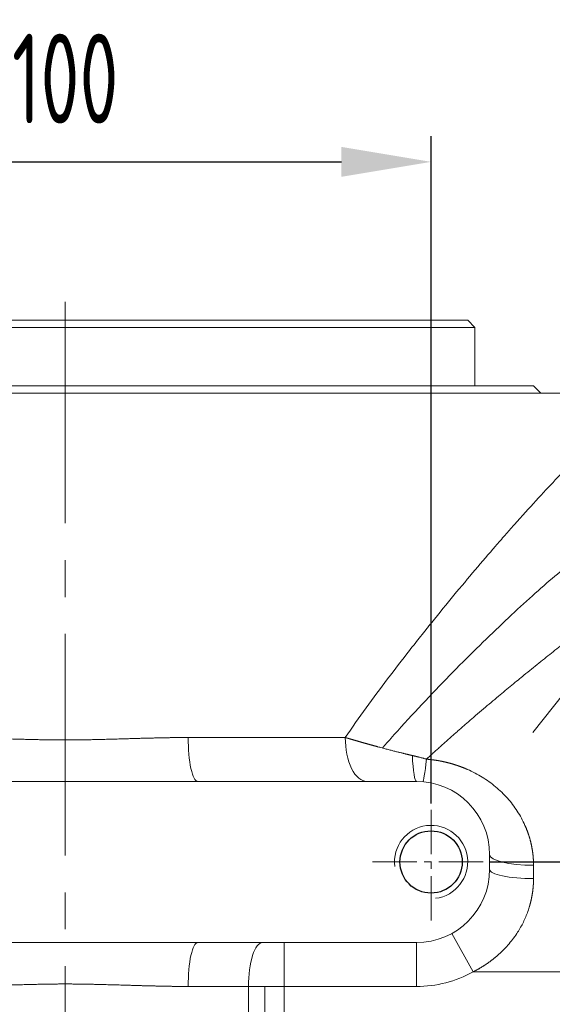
# Model space of a CAD drawing. Header units: millimetres. Extents: x 176 to 9387, y -11044 to -3322.
# Tile 171 of 256: x 8312 to 8384, y -10288 to -10154. Entities that reach past the tile are written whole.
import ezdxf

# ---------------------------------------------------------------- set-up
doc = ezdxf.new("R2010")
doc.units = ezdxf.units.MM
doc.header["$LTSCALE"] = 0.3175
doc.linetypes.add('CENTER2', pattern=[28.575, 19.05, -3.175, 3.175, -3.175])
for name, color, linetype, lineweight in [('1轮廓实线层', 7, 'Continuous', 18), ('2细线层', 4, 'Continuous', 13), ('3中心线层', 1, 'CENTER2', 13), ('7标注层', 4, 'Continuous', 13)]:
    doc.layers.add(name, color=color, linetype=linetype, lineweight=lineweight)
doc.styles.add('PC_TEXTSTYLE', font='ISOCP.SHX', dxfattribs={"width": 0.707, "bigfont": 'GBCBIG.SHX'})
doc.dimstyles.new('GB_LINEAR', dxfattribs={"dimtxt": 3.5, "dimasz": 3.5, "dimexe": 1, "dimexo": 0, "dimgap": 1.5, "dimtad": 1, "dimdsep": 46, "dimtxsty": 'PC_TEXTSTYLE', "dimcen": 0, "dimclrd": 256, "dimclrt": 3, "dimadec": 0, "dimazin": 2, "dimtp": 0.1, "dimtm": 0.1, "dimtfac": 0.71, "dimtdec": 3, "dimtmove": 0, "dimatfit": 3, "dimfxl": 1, "dimtfill": 1, "dimarcsym": 0})

# ---------------------------------------------------------------- blocks, each defined once
blk = doc.blocks.new('*D66')
at = {"layer": '7标注层', "color": 0, "lineweight": -2, "transparency": 16777216}
for p, q in [((8267.86, -10260.88), (8267.86, -10169.78)), ((8367.86, -10260.88), (8367.86, -10169.78))]:
    blk.add_line(p, q, dxfattribs=at)
at = {"layer": '7标注层', "lineweight": -2, "transparency": 16777216}
blk.add_line((8280.11, -10173.28), (8355.61, -10173.28), dxfattribs=at)
at = {"layer": '7标注层', "transparency": 16777216}
for points in [[(8280.11, -10171.24), (8280.11, -10175.32), (8267.86, -10173.28)], [(8355.61, -10175.32), (8355.61, -10171.24), (8367.86, -10173.28)]]:
    blk.add_solid(points, dxfattribs=at)
at = {"layer": 'Defpoints', "color": 0, "transparency": 16777216}
for p in [(8367.86, -10173.28), (8267.86, -10260.88), (8367.86, -10260.88)]:
    blk.add_point(p, dxfattribs=at)
at = {"layer": '7标注层', "color": 3, "transparency": 16777216, "insert": (8317.86, -10161.91), "char_height": 12.25, "attachment_point": 5, "style": 'PC_TEXTSTYLE', "bg_fill": 3, "box_fill_scale": 1.1, "bg_fill_color": 257, "bg_fill_transparency": 0}
blk.add_mtext('100', dxfattribs=at)
blk = doc.blocks.new('*D67')
at = {"layer": '7标注层', "color": 0, "lineweight": -2, "transparency": 16777216}
for p, q in [((8375.86, -10268.88), (8411.41, -10268.88)), ((8375.86, -10338.88), (8411.41, -10338.88))]:
    blk.add_line(p, q, dxfattribs=at)
at = {"layer": '7标注层', "lineweight": -2, "transparency": 16777216}
blk.add_line((8407.91, -10326.63), (8407.91, -10281.13), dxfattribs=at)
at = {"layer": '7标注层', "transparency": 16777216}
for points in [[(8409.96, -10281.13), (8405.87, -10281.13), (8407.91, -10268.88)], [(8405.87, -10326.63), (8409.96, -10326.63), (8407.91, -10338.88)]]:
    blk.add_solid(points, dxfattribs=at)
at = {"layer": 'Defpoints', "color": 0, "transparency": 16777216}
for p in [(8375.86, -10268.88), (8407.91, -10268.88), (8375.86, -10338.88)]:
    blk.add_point(p, dxfattribs=at)
at = {"layer": '7标注层', "color": 3, "transparency": 16777216, "insert": (8396.54, -10303.88), "char_height": 12.25, "attachment_point": 5, "rotation": 90, "style": 'PC_TEXTSTYLE', "bg_fill": 3, "box_fill_scale": 1.1, "bg_fill_color": 257, "bg_fill_transparency": 0}
blk.add_mtext('70', dxfattribs=at)

msp = doc.modelspace()

# ---------------------------------------------------------------- linework, layer by layer
msp.add_circle((8367.85631, -10268.87988), 4.25)
at = {"layer": '1轮廓实线层'}
for p, q in [((8262.85631, -10194.87988), (8372.85631, -10194.87988)), ((8373.85631, -10195.87988), (8372.85631, -10194.87988)), ((8261.85631, -10195.87988), (8373.85631, -10195.87988)), ((8373.85631, -10203.87988), (8373.85631, -10195.87988)), ((8253.85631, -10203.87988), (8381.85631, -10203.87988)), ((8382.85631, -10204.87988), (8381.85631, -10203.87988)), ((8394.85631, -10204.87988), (8265.00741, -10204.87988)), ((8334.65786, -10251.87988), (8356.12878, -10251.87988)), ((8335.96708, -10257.87988), (8299.74554, -10257.87988)), ((8365.85631, -10257.87988), (8335.96708, -10257.87988)), ((8375.85631, -10269.87988), (8375.85631, -10267.87988)), ((8381.85631, -10269.33442), (8381.85631, -10271.15261)), ((8373.60227, -10283.87988), (8370.69753, -10278.62988)), ((8299.74554, -10279.87988), (8335.96708, -10279.87988)), ((8335.96708, -10279.87988), (8365.85631, -10279.87988)), ((8347.77286, -10285.87988), (8347.77286, -10279.87988)), ((8365.85631, -10285.87988), (8365.85631, -10279.87988)), ((8455.35631, -10283.87988), (8373.60227, -10283.87988)), ((8342.89516, -10285.87988), (8334.65786, -10285.87988)), ((8342.89516, -10321.87988), (8342.89516, -10285.87988)), ((8347.77286, -10285.87988), (8342.89516, -10285.87988)), ((8345.15099, -10285.87988), (8345.15099, -10321.87988)), ((8347.77286, -10285.87988), (8347.77286, -10321.87988)), ((8365.85631, -10285.87988), (8347.77286, -10285.87988))]:
    msp.add_line(p, q, dxfattribs=at)
for centre, radius, start, end in [((8365.85631, -10267.87988), 10, 0, 90), ((8365.85631, -10269.87988), 10, 270, 0), ((8365.85631, -10269.87988), 16, 270, 298.9550244)]:
    msp.add_arc(centre, radius, start, end, dxfattribs=at)
for centre, major_axis, ratio, start_param, end_param in [((8335.96708, -10251.87988), (0, 6), 0.218202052, 1.570796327, 3.141592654), ((8359.11105, -10251.87988), (0, 6), 0.49704513, 1.570796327, 3.141592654), ((8365.85631, -10251.87988), (0, 6), 0.102691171, 1.993237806, 3.141592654), ((8367.22538, -10251.93856), (0.5134, 5.97799), 0.047269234, 3.141592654, 4.209242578), ((8381.85631, -10267.87988), (6, 0), 0.242424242, 3.141592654, 4.71238898), ((8381.85631, -10269.87988), (-6, 0), 0.212121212, 0, 1.570796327), ((8335.96708, -10285.87988), (0, 6), 0.218202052, 0, 1.570796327), ((8344.84624, -10285.87988), (0, 6), 0.325179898, 0, 1.570796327)]:
    msp.add_ellipse(centre, major_axis=major_axis, ratio=ratio, start_param=start_param, end_param=end_param, dxfattribs=at)
for points, knots in [([(8356.12878, -10251.87988), (8357.06633, -10250.51974), (8358.0199, -10249.1726), (8359.95307, -10246.5043), (8360.93267, -10245.18315), (8362.91108, -10242.56683), (8363.90989, -10241.27166), (8365.41673, -10239.3484), (8365.92044, -10238.71057), (8366.67736, -10237.75868), (8367.05617, -10237.28396), (8367.49852, -10236.73225), (8367.71977, -10236.45693), (8367.83042, -10236.3194), (8367.88575, -10236.25067), (8367.91341, -10236.21631), (8367.92724, -10236.19913), (8367.93416, -10236.19055), (8367.93712, -10236.18687), (8367.9391, -10236.18441), (8367.94007, -10236.18321), (8368.97376, -10234.89978), (8370.99849, -10232.41957), (8373.90245, -10228.95167), (8375.74227, -10226.80801), (8377.08336, -10225.26338), (8377.7442, -10224.50683), (8378.49764, -10223.65181), (8378.86989, -10223.2312), (8379.05489, -10223.02262), (8379.14711, -10222.91876), (8379.19315, -10222.86694), (8379.21615, -10222.84106), (8379.22765, -10222.82812), (8379.2334, -10222.82165), (8379.23627, -10222.81842), (8379.23771, -10222.81681), (8379.23842, -10222.816), (8379.23873, -10222.81565), (8379.23894, -10222.81542), (8379.23902, -10222.81533), (8380.2714, -10221.65391), (8381.25447, -10220.56522), (8383.11995, -10218.53298), (8384.00235, -10217.58945), (8385.66477, -10215.84753), (8386.44478, -10215.04916), (8387.90123, -10213.59756), (8388.57767, -10212.94434), (8389.82636, -10211.78307), (8390.39861, -10211.27501), (8391.43879, -10210.40405), (8391.90672, -10210.04115), (8392.73865, -10209.46052), (8393.10265, -10209.24278), (8393.72756, -10208.95246), (8393.98847, -10208.87988), (8394.19849, -10208.87988)], [0, 0, 0, 0, 0.0625, 0.0625, 0.125, 0.125, 0.1875, 0.1875, 0.21875, 0.21875, 0.234375, 0.2421875, 0.24609375, 0.248046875, 0.249023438, 0.249511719, 0.249755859, 0.24987793, 0.249938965, 0.249938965, 0.25, 0.25, 0.3125, 0.375, 0.4375, 0.4375, 0.46875, 0.484375, 0.4921875, 0.49609375, 0.498046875, 0.499023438, 0.499511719, 0.499755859, 0.49987793, 0.499938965, 0.499969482, 0.499984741, 0.499992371, 0.499992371, 0.5, 0.5, 0.5625, 0.5625, 0.625, 0.625, 0.6875, 0.6875, 0.75, 0.75, 0.8125, 0.8125, 0.875, 0.875, 0.9375, 0.9375, 1, 1, 1, 1]), ([(8361.21146, -10253.31937), (8361.58891, -10252.88533), (8361.96673, -10252.45496), (8364.87103, -10249.173), (8367.40365, -10246.47408), (8372.39121, -10241.3529), (8374.83906, -10238.94167), (8379.44436, -10234.56317), (8381.62184, -10232.57582), (8384.64708, -10229.94955), (8385.61449, -10229.13478), (8387.41706, -10227.67193), (8388.25789, -10227.01882), (8389.81052, -10225.8807), (8390.52237, -10225.3956), (8391.80536, -10224.61184), (8392.37271, -10224.31643), (8393.80562, -10223.75394), (8394.42309, -10223.79438), (8394.83287, -10224.54399), (8394.88057, -10224.90973), (8394.80886, -10225.85175), (8394.69057, -10226.42962), (8394.30333, -10227.79675), (8394.03233, -10228.59118), (8393.36083, -10230.37114), (8392.96311, -10231.3506), (8392.19691, -10233.16988), (8391.85372, -10233.96707), (8391.48848, -10234.80709)], [0, 0, 0, 0, 0.01758728, 0.01758728, 0.135183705, 0.135183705, 0.25278013, 0.25278013, 0.370376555, 0.370376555, 0.429174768, 0.429174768, 0.487972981, 0.487972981, 0.546771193, 0.546771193, 0.605569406, 0.605569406, 0.723165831, 0.723165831, 0.781964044, 0.781964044, 0.840762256, 0.840762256, 0.899560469, 0.899560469, 0.958358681, 0.958358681, 1, 1, 1, 1]), ([(8409.07034, -10223.87988), (8409.06466, -10223.8799), (8409.05329, -10223.87993), (8409.03601, -10223.88021), (8409.01855, -10223.88065), (8409.0009, -10223.88127), (8408.98306, -10223.88207), (8408.96503, -10223.88305), (8408.94681, -10223.88421), (8408.9284, -10223.88554), (8408.9098, -10223.88706), (8408.89101, -10223.88875), (8408.87203, -10223.89062), (8408.85286, -10223.89266), (8408.8335, -10223.89489), (8408.81396, -10223.89729), (8408.79422, -10223.89988), (8408.77429, -10223.90264), (8408.75417, -10223.90557), (8408.73387, -10223.90869), (8408.71337, -10223.91199), (8408.69269, -10223.91546), (8408.67181, -10223.91911), (8408.65075, -10223.92294), (8408.62949, -10223.92695), (8408.60805, -10223.93114), (8408.58641, -10223.93551), (8408.56459, -10223.94005), (8408.54258, -10223.94477), (8408.52037, -10223.94968), (8408.49798, -10223.95476), (8408.4754, -10223.96001), (8408.45263, -10223.96545), (8408.42967, -10223.97107), (8408.40651, -10223.97686), (8408.38317, -10223.98284), (8408.35964, -10223.98899), (8408.33592, -10223.99532), (8408.31201, -10224.00183), (8408.28792, -10224.00852), (8408.26363, -10224.01538), (8408.23915, -10224.02243), (8408.21448, -10224.02965), (8408.18962, -10224.03705), (8408.16457, -10224.04464), (8408.13934, -10224.0524), (8408.11391, -10224.06034), (8408.08829, -10224.06845), (8408.06249, -10224.07675), (8408.03649, -10224.08523), (8408.01031, -10224.09388), (8407.98393, -10224.10272), (8407.95737, -10224.11173), (8407.93061, -10224.12092), (8407.90367, -10224.13029), (8407.87654, -10224.13984), (8407.84921, -10224.14957), (8407.8217, -10224.15947), (8407.794, -10224.16956), (8407.76611, -10224.17982), (8407.73802, -10224.19026), (8407.70975, -10224.20089), (8407.68129, -10224.21169), (8407.65264, -10224.22267), (8407.6238, -10224.23383), (8407.59477, -10224.24516), (8407.56555, -10224.25668), (8407.53614, -10224.26838), (8407.50654, -10224.28025), (8407.47676, -10224.2923), (8407.44678, -10224.30453), (8407.41661, -10224.31694), (8407.38625, -10224.32953), (8407.35571, -10224.3423), (8407.32497, -10224.35525), (8407.29404, -10224.36838), (8407.26293, -10224.38168), (8407.23162, -10224.39517), (8407.20013, -10224.40883), (8407.16844, -10224.42267), (8407.13657, -10224.43669), (8407.1045, -10224.45089), (8407.07225, -10224.46527), (8407.03981, -10224.47982), (8407.00717, -10224.49456), (8406.97435, -10224.50947), (8406.94134, -10224.52457), (8406.90814, -10224.53984), (8406.87474, -10224.55529), (8406.84116, -10224.57092), (8406.80739, -10224.58672), (8406.77343, -10224.60271), (8406.73928, -10224.61888), (8406.70494, -10224.63522), (8406.67041, -10224.65174), (8406.63569, -10224.66844), (8406.60078, -10224.68532), (8406.56569, -10224.70238), (8406.5304, -10224.71962), (8406.49492, -10224.73703), (8406.45925, -10224.75463), (8406.4234, -10224.7724), (8406.38735, -10224.79035), (8406.35111, -10224.80848), (8406.31469, -10224.82679), (8406.27807, -10224.84527), (8406.24127, -10224.86394), (8406.20427, -10224.88278), (8406.16709, -10224.9018), (8406.12971, -10224.921), (8406.09215, -10224.94038), (8406.0544, -10224.95993), (8406.01645, -10224.97967), (8405.97832, -10224.99958), (8405.94, -10225.01967), (8405.90149, -10225.03994), (8405.86278, -10225.06039), (8405.82389, -10225.08101), (8405.78481, -10225.10181), (8405.74554, -10225.1228), (8405.70608, -10225.14395), (8405.66643, -10225.16529), (8405.62659, -10225.18681), (8405.58656, -10225.2085), (8405.54635, -10225.23037), (8405.50594, -10225.25242), (8405.46534, -10225.27465), (8405.42455, -10225.29705), (8405.38357, -10225.31963), (8405.34241, -10225.34239), (8405.30105, -10225.36533), (8405.25951, -10225.38845), (8405.21777, -10225.41174), (8405.17584, -10225.43521), (8405.13373, -10225.45886), (8405.09142, -10225.48268), (8405.04893, -10225.50668), (8405.00625, -10225.53086), (8404.96337, -10225.55522), (8404.92031, -10225.57976), (8404.87706, -10225.60447), (8404.83361, -10225.62936), (8404.78998, -10225.65443), (8404.74616, -10225.67967), (8404.70215, -10225.70509), (8404.65795, -10225.73069), (8404.61356, -10225.75646), (8404.56898, -10225.78242), (8404.52421, -10225.80854), (8404.47925, -10225.83485), (8404.4341, -10225.86133), (8404.38876, -10225.88799), (8404.34323, -10225.91483), (8404.29751, -10225.94184), (8404.2516, -10225.96903), (8404.20551, -10225.9964), (8404.15922, -10226.02394), (8404.11274, -10226.05166), (8404.06608, -10226.07955), (8404.01922, -10226.10763), (8403.97217, -10226.13587), (8403.92494, -10226.1643), (8403.87751, -10226.1929), (8403.8299, -10226.22168), (8403.78209, -10226.25063), (8403.7341, -10226.27976), (8403.68592, -10226.30906), (8403.63754, -10226.33855), (8403.58898, -10226.3682), (8403.54023, -10226.39804), (8403.49129, -10226.42804), (8403.44215, -10226.45823), (8403.39283, -10226.48859), (8403.34332, -10226.51912), (8403.29362, -10226.54984), (8403.24373, -10226.58072), (8403.19365, -10226.61178), (8403.14338, -10226.64302), (8402.6746, -10226.93486), (8401.73774, -10227.53168), (8400.24238, -10228.52139), (8398.61048, -10229.63705), (8396.8421, -10230.88014), (8394.93722, -10232.25181), (8393.35881, -10233.41257), (8392.17027, -10234.29715), (8391.41589, -10234.86188), (8390.63825, -10235.44766), (8389.83731, -10236.05485), (8389.01309, -10236.68382), (8388.16559, -10237.3349), (8387.2948, -10238.00843), (8386.40072, -10238.70473), (8385.48336, -10239.42411), (8384.54271, -10240.16686), (8383.57877, -10240.93324), (8382.59155, -10241.72354), (8381.58103, -10242.53797), (8380.62984, -10243.30979), (8379.73113, -10244.04308), (8378.87803, -10244.74294), (8377.97925, -10245.48507), (8377.03478, -10246.27061), (8376.04459, -10247.10071), (8375.00873, -10247.97655), (8374.22523, -10248.64486), (8373.71058, -10249.08641), (8373.48007, -10249.28471), (8373.24948, -10249.48357), (8373.01881, -10249.683), (8372.78805, -10249.88298), (8372.55721, -10250.08353), (8372.3263, -10250.28463), (8372.0953, -10250.48628), (8371.86421, -10250.68847), (8371.63305, -10250.89121), (8371.4018, -10251.0945), (8371.17047, -10251.29832), (8370.93906, -10251.50267), (8370.70757, -10251.70756), (8370.476, -10251.91297), (8370.24434, -10252.11891), (8370.01261, -10252.32537), (8369.78079, -10252.53234), (8369.54889, -10252.73983), (8369.3169, -10252.94783), (8369.08484, -10253.15634), (8368.85269, -10253.36535), (8368.62046, -10253.57487), (8368.38815, -10253.78487), (8368.15576, -10253.99538), (8367.92329, -10254.20637), (8367.69073, -10254.41786), (8367.4581, -10254.62979), (8367.30296, -10254.77147), (8367.22538, -10254.84232)], [0, 0, 0, 0, 0.00134895, 0.002698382, 0.0040483, 0.005398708, 0.006749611, 0.008101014, 0.009452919, 0.010805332, 0.012158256, 0.013511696, 0.014865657, 0.016220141, 0.017575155, 0.018930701, 0.020286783, 0.021643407, 0.023000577, 0.024358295, 0.025716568, 0.027075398, 0.02843479, 0.029794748, 0.031155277, 0.03251638, 0.033878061, 0.035240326, 0.036603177, 0.037966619, 0.039330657, 0.040695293, 0.042060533, 0.043426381, 0.04479284, 0.046159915, 0.047527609, 0.048895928, 0.050264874, 0.051634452, 0.053004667, 0.054375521, 0.05574702, 0.057119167, 0.058491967, 0.059865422, 0.061239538, 0.062614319, 0.063989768, 0.065365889, 0.066742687, 0.068120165, 0.069498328, 0.070877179, 0.072256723, 0.073636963, 0.075017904, 0.076399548, 0.077781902, 0.079164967, 0.080548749, 0.081933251, 0.083318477, 0.084704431, 0.086091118, 0.08747854, 0.088866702, 0.090255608, 0.091645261, 0.093035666, 0.094426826, 0.095818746, 0.097211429, 0.098604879, 0.099999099, 0.101394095, 0.102789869, 0.104186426, 0.105583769, 0.106981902, 0.108380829, 0.109780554, 0.111181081, 0.112582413, 0.113984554, 0.115387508, 0.116791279, 0.118195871, 0.119601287, 0.121007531, 0.122414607, 0.123822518, 0.125231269, 0.126640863, 0.128051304, 0.129462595, 0.130874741, 0.132287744, 0.13370161, 0.135116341, 0.136531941, 0.137948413, 0.139365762, 0.140783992, 0.142203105, 0.143623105, 0.145043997, 0.146465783, 0.147888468, 0.149312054, 0.150736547, 0.152161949, 0.153588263, 0.155015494, 0.156443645, 0.15787272, 0.159302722, 0.160733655, 0.162165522, 0.163598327, 0.165032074, 0.166466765, 0.167902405, 0.169338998, 0.170776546, 0.172215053, 0.173654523, 0.175094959, 0.176536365, 0.177978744, 0.179422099, 0.180866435, 0.182311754, 0.183758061, 0.185205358, 0.186653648, 0.188102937, 0.189553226, 0.191004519, 0.19245682, 0.193910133, 0.195364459, 0.196819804, 0.19827617, 0.199733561, 0.201191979, 0.202651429, 0.204111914, 0.205573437, 0.207036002, 0.208499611, 0.209964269, 0.211429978, 0.212896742, 0.214364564, 0.215833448, 0.217303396, 0.218774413, 0.2202465, 0.221719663, 0.223193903, 0.224669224, 0.22614563, 0.227623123, 0.229101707, 0.230581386, 0.232062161, 0.233544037, 0.235027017, 0.236511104, 0.237996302, 0.239482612, 0.240970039, 0.242458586, 0.243948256, 0.245439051, 0.246930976, 0.248424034, 0.249918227, 0.288575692, 0.328407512, 0.369459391, 0.411773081, 0.455386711, 0.500335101, 0.516063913, 0.53210722, 0.548466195, 0.565141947, 0.582135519, 0.599447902, 0.617080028, 0.635032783, 0.653307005, 0.671903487, 0.690822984, 0.710066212, 0.729633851, 0.749526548, 0.764977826, 0.781233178, 0.798292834, 0.816156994, 0.83482583, 0.854299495, 0.874578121, 0.87889288, 0.883208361, 0.887524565, 0.891841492, 0.896159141, 0.900477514, 0.904796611, 0.90911643, 0.913436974, 0.917758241, 0.922080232, 0.926402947, 0.930726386, 0.935050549, 0.939375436, 0.943701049, 0.948027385, 0.952354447, 0.956682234, 0.961010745, 0.965339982, 0.969669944, 0.974000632, 0.978332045, 0.982664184, 0.986997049, 0.99133064, 0.995664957, 1, 1, 1, 1]), ([(8301.05475, -10251.87988), (8301.09529, -10251.8799), (8301.17725, -10251.87993), (8301.30154, -10251.88018), (8301.42847, -10251.88059), (8301.55804, -10251.88116), (8301.69026, -10251.88189), (8301.82513, -10251.88278), (8301.96265, -10251.88384), (8302.10282, -10251.88506), (8302.24565, -10251.88644), (8302.39114, -10251.88798), (8302.53929, -10251.88969), (8302.69011, -10251.89156), (8302.84359, -10251.89359), (8302.99975, -10251.89578), (8303.15857, -10251.89814), (8303.32007, -10251.90065), (8303.48425, -10251.90333), (8303.65111, -10251.90618), (8303.82064, -10251.90918), (8303.99287, -10251.91235), (8304.16778, -10251.91568), (8304.34538, -10251.91917), (8304.52567, -10251.92282), (8304.70865, -10251.92664), (8304.89433, -10251.93062), (8305.08271, -10251.93476), (8305.27379, -10251.93906), (8305.46758, -10251.94352), (8305.66406, -10251.94815), (8305.86326, -10251.95294), (8306.06516, -10251.95789), (8306.26977, -10251.96301), (8306.47709, -10251.96829), (8306.68713, -10251.97373), (8306.89989, -10251.97933), (8307.11536, -10251.98509), (8307.33355, -10251.99102), (8307.55445, -10251.99711), (8307.77808, -10252.00336), (8308.00444, -10252.00977), (8308.23351, -10252.01635), (8308.46531, -10252.02308), (8308.69983, -10252.02998), (8308.93708, -10252.03705), (8309.17706, -10252.04427), (8309.48038, -10252.05353), (8309.84349, -10252.06456), (8310.26286, -10252.07699), (8310.67417, -10252.08893), (8311.07741, -10252.10035), (8311.47254, -10252.11126), (8311.85955, -10252.12167), (8312.23841, -10252.13157), (8312.60912, -10252.14096), (8312.97165, -10252.14984), (8313.32598, -10252.15822), (8313.6721, -10252.16608), (8314.01, -10252.17344), (8314.33966, -10252.18029), (8314.66108, -10252.18663), (8314.97425, -10252.19247), (8315.27914, -10252.19779), (8315.57577, -10252.20261), (8315.86411, -10252.20692), (8316.14416, -10252.21072), (8316.41592, -10252.21401), (8316.67939, -10252.2168), (8316.93455, -10252.21908), (8317.1814, -10252.22085), (8317.41994, -10252.22211), (8317.65017, -10252.22286), (8317.96429, -10252.22321), (8318.37808, -10252.2221), (8318.90727, -10252.21841), (8319.47537, -10252.21236), (8320.08235, -10252.20394), (8320.72813, -10252.19314), (8321.41264, -10252.17997), (8322.13579, -10252.16442), (8322.89745, -10252.1465), (8323.69749, -10252.12621), (8324.53571, -10252.10353), (8325.41194, -10252.07851), (8326.12768, -10252.05693), (8326.66863, -10252.04039), (8327.02042, -10252.02989), (8327.36626, -10252.01972), (8327.70616, -10252.00991), (8328.04012, -10252.00045), (8328.36814, -10251.99136), (8328.69022, -10251.98262), (8329.00638, -10251.97423), (8329.3166, -10251.96621), (8329.62091, -10251.95854), (8329.9193, -10251.95122), (8330.21179, -10251.94426), (8330.49837, -10251.93766), (8330.77906, -10251.93142), (8331.05386, -10251.92553), (8331.32277, -10251.92), (8331.58581, -10251.91483), (8331.84299, -10251.91001), (8332.0943, -10251.90555), (8332.33977, -10251.90144), (8332.57939, -10251.8977), (8332.81317, -10251.8943), (8333.04113, -10251.89127), (8333.26327, -10251.88859), (8333.4796, -10251.88627), (8333.69012, -10251.8843), (8333.89485, -10251.88269), (8334.0938, -10251.88144), (8334.28696, -10251.88055), (8334.47436, -10251.87999), (8334.59733, -10251.87991), (8334.65786, -10251.87988)], [0, 0, 0, 0, 0.003678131, 0.007434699, 0.011269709, 0.015183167, 0.019175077, 0.023245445, 0.027394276, 0.031621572, 0.035927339, 0.04031158, 0.044774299, 0.0493155, 0.053935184, 0.058633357, 0.063410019, 0.068265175, 0.073198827, 0.078210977, 0.083301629, 0.088470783, 0.093718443, 0.09904461, 0.104449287, 0.109932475, 0.115494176, 0.121134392, 0.126853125, 0.132650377, 0.138526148, 0.144480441, 0.150513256, 0.156624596, 0.162814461, 0.169082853, 0.175429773, 0.181855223, 0.188359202, 0.194941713, 0.201602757, 0.208342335, 0.215160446, 0.222057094, 0.229032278, 0.236085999, 0.243218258, 0.250429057, 0.263120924, 0.275566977, 0.287767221, 0.299721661, 0.311430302, 0.322893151, 0.334110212, 0.345081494, 0.355807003, 0.366286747, 0.376520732, 0.38650897, 0.396251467, 0.405748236, 0.414999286, 0.424004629, 0.432764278, 0.441278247, 0.449546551, 0.457569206, 0.465346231, 0.472877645, 0.48016347, 0.48720373, 0.493998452, 0.500547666, 0.515015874, 0.530634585, 0.547404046, 0.56532446, 0.584395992, 0.604618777, 0.625992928, 0.648518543, 0.672195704, 0.697024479, 0.72300493, 0.75013711, 0.760766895, 0.771225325, 0.781512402, 0.791628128, 0.801572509, 0.811345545, 0.820947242, 0.830377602, 0.83963663, 0.84872433, 0.857640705, 0.866385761, 0.874959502, 0.883361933, 0.89159306, 0.899652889, 0.907541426, 0.915258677, 0.92280465, 0.930179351, 0.93738279, 0.944414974, 0.951275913, 0.957965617, 0.964484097, 0.970831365, 0.977007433, 0.983012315, 0.988846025, 0.994508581, 1, 1, 1, 1]), ([(8356.12878, -10251.87988), (8356.14806, -10251.88568), (8356.18679, -10251.89734), (8356.24525, -10251.91489), (8356.30429, -10251.93258), (8356.36392, -10251.95041), (8356.42413, -10251.96838), (8356.48494, -10251.98649), (8356.54635, -10252.00474), (8356.60835, -10252.02314), (8356.67096, -10252.04168), (8356.73417, -10252.06037), (8356.798, -10252.07921), (8356.86243, -10252.0982), (8356.92749, -10252.11734), (8356.99316, -10252.13663), (8357.05945, -10252.15607), (8357.12637, -10252.17566), (8357.19392, -10252.19541), (8357.26211, -10252.21532), (8357.33093, -10252.23538), (8357.40039, -10252.2556), (8357.47049, -10252.27597), (8357.54124, -10252.2965), (8357.61264, -10252.3172), (8357.68469, -10252.33805), (8357.7574, -10252.35906), (8357.83077, -10252.38023), (8357.9048, -10252.40156), (8357.9795, -10252.42305), (8358.05487, -10252.4447), (8358.13091, -10252.46652), (8358.20763, -10252.48849), (8358.28502, -10252.51062), (8358.3631, -10252.53292), (8358.44186, -10252.55537), (8358.52132, -10252.57799), (8358.60146, -10252.60076), (8358.6823, -10252.6237), (8358.76384, -10252.64679), (8358.84607, -10252.67004), (8358.92901, -10252.69344), (8359.01266, -10252.717), (8359.09702, -10252.74072), (8359.18209, -10252.76459), (8359.26787, -10252.78861), (8359.35438, -10252.81278), (8359.4416, -10252.83711), (8359.52955, -10252.86158), (8359.61822, -10252.88619), (8359.70762, -10252.91095), (8359.79775, -10252.93586), (8359.88862, -10252.9609), (8359.98022, -10252.98608), (8360.07255, -10253.0114), (8360.16563, -10253.03685), (8360.25945, -10253.06243), (8360.35402, -10253.08813), (8360.44933, -10253.11397), (8360.61604, -10253.15899), (8360.85137, -10253.22239), (8361.15264, -10253.30332), (8361.44533, -10253.38158), (8361.72909, -10253.45703), (8362.00362, -10253.52954), (8362.26864, -10253.59903), (8362.52388, -10253.66541), (8362.76909, -10253.72863), (8363.00405, -10253.78866), (8363.22855, -10253.84548), (8363.4424, -10253.89907), (8363.64544, -10253.94946), (8363.83751, -10253.99666), (8364.01847, -10254.04071), (8364.1882, -10254.08162), (8364.34659, -10254.11946), (8364.49354, -10254.15426), (8364.62896, -10254.18608), (8364.75279, -10254.21495), (8364.86495, -10254.24094), (8364.96539, -10254.26409), (8365.05407, -10254.28446), (8365.13094, -10254.30206), (8365.19596, -10254.31697), (8365.24913, -10254.32918), (8365.28059, -10254.3365), (8365.29435, -10254.33971)], [0, 0, 0, 0, 0.006950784, 0.013956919, 0.021018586, 0.028135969, 0.035309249, 0.042538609, 0.049824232, 0.0571663, 0.064564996, 0.072020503, 0.079533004, 0.087102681, 0.094729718, 0.102414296, 0.110156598, 0.117956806, 0.125815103, 0.133731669, 0.141706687, 0.149740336, 0.157832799, 0.165984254, 0.174194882, 0.182464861, 0.190794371, 0.199183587, 0.207632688, 0.21614185, 0.224711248, 0.233341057, 0.242031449, 0.250782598, 0.259594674, 0.268467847, 0.277402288, 0.286398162, 0.295455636, 0.304574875, 0.313756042, 0.322999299, 0.332304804, 0.341672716, 0.351103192, 0.360596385, 0.370152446, 0.379771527, 0.389453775, 0.399199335, 0.40900835, 0.41888096, 0.428817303, 0.438817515, 0.448881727, 0.459010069, 0.469202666, 0.479459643, 0.489781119, 0.50016721, 0.533536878, 0.565878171, 0.597172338, 0.627401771, 0.656549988, 0.684601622, 0.71154239, 0.737359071, 0.762039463, 0.785572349, 0.807947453, 0.829155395, 0.849187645, 0.868036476, 0.885694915, 0.902156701, 0.917416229, 0.931468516, 0.944309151, 0.955934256, 0.966340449, 0.975524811, 0.983484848, 0.99021847, 0.995723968, 1, 1, 1, 1]), ([(8365.29435, -10254.33971), (8365.31357, -10254.34422), (8365.352, -10254.35324), (8365.4096, -10254.36689), (8365.46714, -10254.38061), (8365.52461, -10254.39441), (8365.58202, -10254.40829), (8365.63937, -10254.42225), (8365.69664, -10254.43628), (8365.75385, -10254.45038), (8365.81099, -10254.46456), (8365.86806, -10254.4788), (8365.92506, -10254.49312), (8365.98199, -10254.5075), (8366.03884, -10254.52195), (8366.09562, -10254.53647), (8366.15232, -10254.55105), (8366.20894, -10254.5657), (8366.32738, -10254.5965), (8366.50708, -10254.64392), (8366.70755, -10254.69803), (8366.86731, -10254.74185), (8366.98696, -10254.77501), (8367.08643, -10254.80286), (8367.15097, -10254.82106), (8367.18074, -10254.82949), (8367.19417, -10254.83329), (8367.20538, -10254.83646), (8367.21356, -10254.83877), (8367.21943, -10254.84039), (8367.22295, -10254.84139), (8367.22455, -10254.84177), (8367.22495, -10254.84186)], [0, 0, 0, 0, 0.029580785, 0.05914199, 0.088683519, 0.118205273, 0.147707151, 0.177189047, 0.206650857, 0.23609247, 0.265513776, 0.29491466, 0.324295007, 0.353654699, 0.382993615, 0.412311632, 0.441608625, 0.470884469, 0.500139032, 0.62542854, 0.750289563, 0.812839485, 0.875306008, 0.937789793, 0.969024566, 0.976809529, 0.984640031, 0.990157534, 0.99445222, 0.997524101, 0.99937323, 1, 1, 1, 1]), ([(8367.22538, -10254.84232), (8367.24561, -10254.84392), (8367.28606, -10254.84711), (8367.34669, -10254.85217), (8367.40727, -10254.85742), (8367.4678, -10254.86287), (8367.52829, -10254.86853), (8367.58873, -10254.87439), (8367.64911, -10254.88046), (8367.70945, -10254.88673), (8367.76975, -10254.89321), (8367.82999, -10254.89989), (8367.89018, -10254.90678), (8367.95033, -10254.91387), (8368.01043, -10254.92116), (8368.07047, -10254.92866), (8368.13047, -10254.93636), (8368.19043, -10254.94427), (8368.25033, -10254.95239), (8368.31018, -10254.96071), (8368.36999, -10254.96923), (8368.42975, -10254.97796), (8368.48946, -10254.98689), (8368.54912, -10254.99603), (8368.60873, -10255.00537), (8368.66829, -10255.01492), (8368.72781, -10255.02468), (8368.78728, -10255.03464), (8368.84669, -10255.0448), (8368.90606, -10255.05517), (8368.96539, -10255.06575), (8369.02466, -10255.07653), (8369.08388, -10255.08752), (8369.14306, -10255.09871), (8369.20219, -10255.11011), (8369.26126, -10255.12172), (8369.3203, -10255.13353), (8369.37928, -10255.14554), (8369.43821, -10255.15777), (8369.4971, -10255.1702), (8369.55593, -10255.18283), (8369.61472, -10255.19567), (8369.67346, -10255.20872), (8369.73215, -10255.22198), (8369.79079, -10255.23544), (8369.84939, -10255.24911), (8369.90793, -10255.26298), (8369.96643, -10255.27706), (8370.02488, -10255.29135), (8370.08328, -10255.30585), (8370.14163, -10255.32055), (8370.19993, -10255.33546), (8370.25818, -10255.35058), (8370.31639, -10255.3659), (8370.37455, -10255.38144), (8370.43266, -10255.39718), (8370.49072, -10255.41313), (8370.54873, -10255.42928), (8370.60669, -10255.44564), (8370.66461, -10255.46222), (8370.72247, -10255.479), (8370.78029, -10255.49598), (8370.83806, -10255.51318), (8370.89578, -10255.53058), (8370.95345, -10255.5482), (8371.01108, -10255.56602), (8371.06865, -10255.58405), (8371.12618, -10255.60229), (8371.18366, -10255.62074), (8371.24109, -10255.63939), (8371.29847, -10255.65826), (8371.3558, -10255.67734), (8371.41309, -10255.69662), (8371.47032, -10255.71612), (8371.52751, -10255.73582), (8371.58465, -10255.75573), (8371.64174, -10255.77586), (8371.69878, -10255.79619), (8371.75578, -10255.81674), (8371.81272, -10255.83749), (8371.86962, -10255.85845), (8371.92646, -10255.87963), (8371.98326, -10255.90102), (8372.04001, -10255.92261), (8372.09672, -10255.94442), (8372.15337, -10255.96644), (8372.20998, -10255.98867), (8372.26653, -10256.01111), (8372.32304, -10256.03376), (8372.3795, -10256.05663), (8372.43591, -10256.0797), (8372.49228, -10256.10299), (8372.54859, -10256.12649), (8372.60486, -10256.1502), (8372.66107, -10256.17412), (8372.71724, -10256.19826), (8372.77336, -10256.22261), (8373.16122, -10256.3925), (8373.86582, -10256.73069), (8374.85141, -10257.28998), (8375.78814, -10257.91295), (8376.67589, -10258.60045), (8377.51278, -10259.35177), (8378.2919, -10260.15979), (8379.00368, -10261.01937), (8379.6422, -10261.92502), (8380.20738, -10262.87717), (8380.54996, -10263.57311), (8380.72867, -10263.97841), (8380.77163, -10264.07787), (8380.81376, -10264.17747), (8380.85505, -10264.27721), (8380.89551, -10264.3771), (8380.93513, -10264.47713), (8380.97392, -10264.57729), (8381.01187, -10264.6776), (8381.04899, -10264.77805), (8381.08527, -10264.87865), (8381.12073, -10264.97938), (8381.15534, -10265.08025), (8381.18913, -10265.18126), (8381.22208, -10265.28241), (8381.25419, -10265.3837), (8381.28547, -10265.48513), (8381.31592, -10265.5867), (8381.34553, -10265.68841), (8381.37431, -10265.79026), (8381.40225, -10265.89225), (8381.42936, -10265.99438), (8381.45564, -10266.09664), (8381.48108, -10266.19905), (8381.50569, -10266.30159), (8381.52946, -10266.40427), (8381.5524, -10266.50708), (8381.57451, -10266.61004), (8381.59578, -10266.71313), (8381.61621, -10266.81636), (8381.63582, -10266.91973), (8381.65458, -10267.02323), (8381.67252, -10267.12687), (8381.68962, -10267.23064), (8381.70588, -10267.33455), (8381.72132, -10267.4386), (8381.73591, -10267.54278), (8381.74968, -10267.6471), (8381.76261, -10267.75156), (8381.7747, -10267.85615), (8381.78596, -10267.96087), (8381.79639, -10268.06573), (8381.80598, -10268.17072), (8381.81474, -10268.27585), (8381.82266, -10268.38111), (8381.82975, -10268.4865), (8381.83601, -10268.59203), (8381.84143, -10268.69769), (8381.84602, -10268.80349), (8381.84977, -10268.90941), (8381.85269, -10269.01547), (8381.85477, -10269.12167), (8381.85607, -10269.22799), (8381.85623, -10269.29894), (8381.85631, -10269.33442)], [0, 0, 0, 0, 0.002603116, 0.005205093, 0.007805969, 0.010405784, 0.013004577, 0.015602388, 0.018199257, 0.020795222, 0.023390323, 0.025984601, 0.028578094, 0.031170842, 0.033762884, 0.036354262, 0.038945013, 0.041535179, 0.044124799, 0.046713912, 0.049302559, 0.051890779, 0.054478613, 0.0570661, 0.059653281, 0.062240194, 0.064826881, 0.067413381, 0.069999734, 0.07258598, 0.075172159, 0.077758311, 0.080344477, 0.082930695, 0.085517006, 0.088103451, 0.090690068, 0.093276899, 0.095863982, 0.098451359, 0.101039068, 0.10362715, 0.106215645, 0.108804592, 0.111394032, 0.113984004, 0.116574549, 0.119165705, 0.121757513, 0.124350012, 0.126943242, 0.129537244, 0.132132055, 0.134727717, 0.137324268, 0.139921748, 0.142520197, 0.145119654, 0.147720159, 0.15032175, 0.152924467, 0.155528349, 0.158133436, 0.160739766, 0.163347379, 0.165956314, 0.168566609, 0.171178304, 0.173791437, 0.176406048, 0.179022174, 0.181639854, 0.184259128, 0.186880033, 0.189502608, 0.192126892, 0.194752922, 0.197380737, 0.200010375, 0.202641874, 0.205275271, 0.207910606, 0.210547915, 0.213187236, 0.215828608, 0.218472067, 0.221117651, 0.223765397, 0.226415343, 0.229067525, 0.231721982, 0.234378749, 0.237037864, 0.239699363, 0.242363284, 0.245029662, 0.247698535, 0.250369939, 0.300465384, 0.35021583, 0.399871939, 0.449685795, 0.499907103, 0.550453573, 0.600451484, 0.650159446, 0.699840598, 0.7497585, 0.754631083, 0.759493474, 0.764345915, 0.769188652, 0.77402193, 0.778845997, 0.783661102, 0.788467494, 0.793265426, 0.798055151, 0.802836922, 0.807610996, 0.812377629, 0.817137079, 0.821889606, 0.826635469, 0.83137493, 0.836108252, 0.840835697, 0.845557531, 0.850274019, 0.854985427, 0.859692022, 0.864394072, 0.869091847, 0.873785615, 0.878475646, 0.883162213, 0.887845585, 0.892526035, 0.897203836, 0.90187926, 0.906552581, 0.911224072, 0.915894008, 0.920562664, 0.925230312, 0.92989723, 0.93456369, 0.939229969, 0.94389634, 0.94856308, 0.953230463, 0.957898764, 0.962568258, 0.967239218, 0.971911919, 0.976586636, 0.981263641, 0.985943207, 0.990625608, 0.995311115, 1, 1, 1, 1]), ([(8381.85631, -10271.15261), (8381.85628, -10271.17255), (8381.85623, -10271.21242), (8381.85581, -10271.27222), (8381.85514, -10271.332), (8381.85419, -10271.39176), (8381.85297, -10271.4515), (8381.85149, -10271.51122), (8381.84973, -10271.57092), (8381.8477, -10271.63059), (8381.8454, -10271.69024), (8381.84284, -10271.74987), (8381.84, -10271.80948), (8381.83689, -10271.86907), (8381.83351, -10271.92863), (8381.82986, -10271.98818), (8381.82594, -10272.0477), (8381.82175, -10272.10719), (8381.81729, -10272.16667), (8381.81256, -10272.22612), (8381.80756, -10272.28555), (8381.80229, -10272.34496), (8381.79675, -10272.40435), (8381.79094, -10272.46371), (8381.78486, -10272.52305), (8381.77851, -10272.58237), (8381.77189, -10272.64166), (8381.76499, -10272.70093), (8381.75783, -10272.76018), (8381.7504, -10272.8194), (8381.74269, -10272.8786), (8381.73472, -10272.93778), (8381.72648, -10272.99693), (8381.71796, -10273.05606), (8381.70918, -10273.11517), (8381.70012, -10273.17425), (8381.6908, -10273.23331), (8381.6812, -10273.29235), (8381.67134, -10273.35136), (8381.6612, -10273.41034), (8381.65079, -10273.46931), (8381.64012, -10273.52825), (8381.62917, -10273.58716), (8381.61795, -10273.64605), (8381.60647, -10273.70491), (8381.59471, -10273.76375), (8381.58268, -10273.82257), (8381.57038, -10273.88136), (8381.55781, -10273.94013), (8381.54497, -10273.99887), (8381.53186, -10274.05759), (8381.51849, -10274.11628), (8381.50484, -10274.17495), (8381.49092, -10274.23359), (8381.47673, -10274.29221), (8381.46226, -10274.3508), (8381.44753, -10274.40936), (8381.43253, -10274.4679), (8381.41726, -10274.52642), (8381.40172, -10274.58491), (8381.38591, -10274.64337), (8381.36982, -10274.70181), (8381.35347, -10274.76022), (8381.33685, -10274.81861), (8381.31995, -10274.87697), (8381.30279, -10274.9353), (8381.28536, -10274.99361), (8381.19642, -10275.28639), (8381.02015, -10275.80848), (8380.72208, -10276.54736), (8380.38135, -10277.26845), (8379.99797, -10277.97152), (8379.54037, -10278.70713), (8378.99925, -10279.46677), (8378.3646, -10280.23929), (8377.67289, -10280.97325), (8377.14606, -10281.46245), (8376.82378, -10281.7407), (8376.72561, -10281.82408), (8376.62681, -10281.90663), (8376.52736, -10281.98835), (8376.42729, -10282.06924), (8376.32657, -10282.1493), (8376.22523, -10282.22853), (8376.12324, -10282.30692), (8376.02063, -10282.38448), (8375.91737, -10282.46122), (8375.81348, -10282.53711), (8375.70896, -10282.61218), (8375.6038, -10282.68641), (8375.498, -10282.75982), (8375.39157, -10282.83238), (8375.28451, -10282.90412), (8375.17681, -10282.97502), (8375.06847, -10283.04509), (8374.9595, -10283.11432), (8374.84989, -10283.18272), (8374.73965, -10283.25029), (8374.62878, -10283.31702), (8374.51726, -10283.38292), (8374.40511, -10283.44798), (8374.29233, -10283.51221), (8374.17891, -10283.57561), (8374.06486, -10283.63817), (8373.95017, -10283.69989), (8373.83484, -10283.76077), (8373.71891, -10283.82088), (8373.64117, -10283.8602), (8373.60227, -10283.87988)], [0, 0, 0, 0, 0.003809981, 0.00761785, 0.011423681, 0.015227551, 0.019029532, 0.022829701, 0.026628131, 0.030424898, 0.034220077, 0.038013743, 0.041805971, 0.045596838, 0.049386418, 0.053174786, 0.056962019, 0.060748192, 0.064533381, 0.068317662, 0.07210111, 0.075883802, 0.079665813, 0.08344722, 0.087228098, 0.091008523, 0.094788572, 0.098568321, 0.102347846, 0.106127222, 0.109906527, 0.113685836, 0.117465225, 0.121244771, 0.12502455, 0.128804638, 0.13258511, 0.136366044, 0.140147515, 0.143929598, 0.147712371, 0.15149591, 0.155280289, 0.159065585, 0.162851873, 0.16663923, 0.170427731, 0.174217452, 0.178008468, 0.181800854, 0.185594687, 0.18939004, 0.193186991, 0.196985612, 0.200785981, 0.204588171, 0.208392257, 0.212198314, 0.216006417, 0.21981664, 0.223629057, 0.227443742, 0.23126077, 0.235080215, 0.238902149, 0.242726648, 0.246553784, 0.25038363, 0.300445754, 0.350309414, 0.400142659, 0.450113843, 0.500389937, 0.562332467, 0.624498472, 0.687181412, 0.750667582, 0.758690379, 0.766709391, 0.774725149, 0.782738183, 0.790749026, 0.798758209, 0.806766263, 0.814773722, 0.822781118, 0.830788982, 0.838797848, 0.846808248, 0.854820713, 0.862835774, 0.870853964, 0.878875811, 0.886901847, 0.894932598, 0.902968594, 0.91101036, 0.919058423, 0.927113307, 0.935175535, 0.943245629, 0.951324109, 0.959411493, 0.967508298, 0.975615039, 0.983732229, 0.99186038, 1, 1, 1, 1]), ([(8334.65786, -10285.87988), (8334.61732, -10285.87986), (8334.53536, -10285.87983), (8334.41107, -10285.87958), (8334.28414, -10285.87917), (8334.15457, -10285.8786), (8334.02235, -10285.87787), (8333.88749, -10285.87697), (8333.74997, -10285.87592), (8333.60979, -10285.8747), (8333.46696, -10285.87332), (8333.32147, -10285.87177), (8333.17332, -10285.87007), (8333.0225, -10285.8682), (8332.86902, -10285.86617), (8332.71287, -10285.86398), (8332.55404, -10285.86162), (8332.39254, -10285.8591), (8332.22836, -10285.85642), (8332.06151, -10285.85358), (8331.89197, -10285.85058), (8331.71974, -10285.84741), (8331.54483, -10285.84408), (8331.36723, -10285.84059), (8331.18694, -10285.83694), (8331.00396, -10285.83312), (8330.81828, -10285.82914), (8330.6299, -10285.825), (8330.43882, -10285.8207), (8330.24504, -10285.81623), (8330.04855, -10285.81161), (8329.84936, -10285.80682), (8329.64745, -10285.80186), (8329.44284, -10285.79675), (8329.23552, -10285.79147), (8329.02548, -10285.78603), (8328.81273, -10285.78043), (8328.59725, -10285.77467), (8328.37907, -10285.76874), (8328.15816, -10285.76265), (8327.93453, -10285.7564), (8327.70818, -10285.74999), (8327.4791, -10285.74341), (8327.2473, -10285.73667), (8327.01278, -10285.72977), (8326.77553, -10285.72271), (8326.53555, -10285.71549), (8326.23223, -10285.70623), (8325.86912, -10285.6952), (8325.44975, -10285.68277), (8325.03844, -10285.67083), (8324.63521, -10285.65941), (8324.24007, -10285.64849), (8323.85306, -10285.63809), (8323.4742, -10285.62819), (8323.10349, -10285.6188), (8322.74097, -10285.60991), (8322.38663, -10285.60154), (8322.04051, -10285.59367), (8321.70261, -10285.58632), (8321.37295, -10285.57947), (8321.05153, -10285.57312), (8320.73837, -10285.56729), (8320.43347, -10285.56196), (8320.13685, -10285.55715), (8319.8485, -10285.55284), (8319.56845, -10285.54904), (8319.29669, -10285.54574), (8319.03322, -10285.54296), (8318.77807, -10285.54068), (8318.53121, -10285.53891), (8318.29267, -10285.53765), (8318.06245, -10285.5369), (8317.74832, -10285.53655), (8317.33453, -10285.53766), (8316.80534, -10285.54134), (8316.23724, -10285.5474), (8315.63027, -10285.55582), (8314.98448, -10285.56662), (8314.29997, -10285.57979), (8313.57682, -10285.59533), (8312.81516, -10285.61326), (8312.01513, -10285.63355), (8311.1769, -10285.65623), (8310.30067, -10285.68125), (8309.58493, -10285.70283), (8309.04399, -10285.71936), (8308.69219, -10285.72987), (8308.34635, -10285.74004), (8308.00645, -10285.74985), (8307.67249, -10285.75931), (8307.34447, -10285.7684), (8307.02239, -10285.77714), (8306.70624, -10285.78553), (8306.39601, -10285.79355), (8306.0917, -10285.80122), (8305.79331, -10285.80854), (8305.50082, -10285.81549), (8305.21424, -10285.82209), (8304.93355, -10285.82834), (8304.65875, -10285.83423), (8304.38984, -10285.83976), (8304.1268, -10285.84493), (8303.86962, -10285.84975), (8303.61831, -10285.85421), (8303.37284, -10285.85831), (8303.13322, -10285.86206), (8302.89944, -10285.86545), (8302.67148, -10285.86849), (8302.44934, -10285.87117), (8302.23301, -10285.87349), (8302.02249, -10285.87546), (8301.81776, -10285.87706), (8301.61882, -10285.87832), (8301.42565, -10285.87921), (8301.23825, -10285.87977), (8301.11529, -10285.87984), (8301.05475, -10285.87988)], [0, 0, 0, 0, 0.003678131, 0.007434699, 0.011269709, 0.015183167, 0.019175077, 0.023245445, 0.027394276, 0.031621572, 0.035927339, 0.04031158, 0.044774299, 0.0493155, 0.053935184, 0.058633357, 0.063410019, 0.068265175, 0.073198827, 0.078210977, 0.083301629, 0.088470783, 0.093718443, 0.09904461, 0.104449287, 0.109932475, 0.115494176, 0.121134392, 0.126853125, 0.132650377, 0.138526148, 0.144480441, 0.150513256, 0.156624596, 0.162814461, 0.169082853, 0.175429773, 0.181855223, 0.188359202, 0.194941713, 0.201602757, 0.208342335, 0.215160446, 0.222057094, 0.229032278, 0.236085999, 0.243218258, 0.250429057, 0.263120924, 0.275566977, 0.287767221, 0.299721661, 0.311430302, 0.322893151, 0.334110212, 0.345081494, 0.355807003, 0.366286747, 0.376520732, 0.38650897, 0.396251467, 0.405748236, 0.414999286, 0.424004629, 0.432764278, 0.441278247, 0.449546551, 0.457569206, 0.465346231, 0.472877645, 0.48016347, 0.48720373, 0.493998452, 0.500547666, 0.515015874, 0.530634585, 0.547404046, 0.56532446, 0.584395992, 0.604618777, 0.625992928, 0.648518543, 0.672195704, 0.697024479, 0.72300493, 0.75013711, 0.760766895, 0.771225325, 0.781512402, 0.791628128, 0.801572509, 0.811345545, 0.820947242, 0.830377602, 0.83963663, 0.84872433, 0.857640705, 0.866385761, 0.874959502, 0.883361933, 0.89159306, 0.899652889, 0.907541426, 0.915258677, 0.92280465, 0.930179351, 0.93738279, 0.944414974, 0.951275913, 0.957965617, 0.964484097, 0.970831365, 0.977007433, 0.983012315, 0.988846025, 0.994508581, 1, 1, 1, 1])]:
    msp.add_open_spline(points, degree=3, knots=knots, dxfattribs=at)
at = {"layer": '2细线层'}
msp.add_arc((8367.85631, -10268.87988), 5, 277, 187, dxfattribs=at)
at = {"layer": '3中心线层', "ltscale": 5}
msp.add_line((8317.85631, -10192.37988), (8317.85631, -10537.37988), dxfattribs=at)
at = {"layer": '3中心线层'}
for p, q in [((8367.85631, -10276.87988), (8367.85631, -10260.87988)), ((8359.85631, -10268.87988), (8375.85631, -10268.87988))]:
    msp.add_line(p, q, dxfattribs=at)
at = {"layer": '7标注层', "color": 4, "lineweight": 0}
msp.add_line((8381.78063, -10251.20625), (8425.49355, -10195.92948), dxfattribs=at)
at = {"layer": '7标注层', "color": 4}
msp.add_solid([(8370.92564, -10264.93283), (8384.07768, -10253.02275), (8379.48359, -10249.38974), (8370.92564, -10264.93283)], dxfattribs=at)

# ---------------------------------------------------------------- next in the draw order: dimensions: what is measured, and where the dimension line sits
at = {"layer": '7标注层'}
dim = msp.add_linear_dim(base=(8367.85631, -10173.28132), p1=(8267.85631, -10260.87988), p2=(8367.85631, -10260.87988), dimstyle='GB_LINEAR', override={"dimscale": 3.5, "dimgap": 1.5, "dimtad": 1, "dimjust": 0, "dimdec": 2, "dimlfac": 1, "dimse1": 0, "dimse2": 0, "dimsd1": 0, "dimsd2": 0, "dimclrd": 256, "dimclre": 0, "dimtofl": 1}, dxfattribs=at)
dim.commit()
dim.dimension.update_dxf_attribs({"geometry": '*D66', "text_midpoint": (8317.85631, -10161.90632)})
dim = msp.add_linear_dim(base=(8407.91416, -10268.87988), p1=(8375.85631, -10338.87988), p2=(8375.85631, -10268.87988), angle=90, dimstyle='GB_LINEAR', override={"dimscale": 3.5, "dimgap": 1.5, "dimtad": 1, "dimjust": 0, "dimdec": 2, "dimlfac": 1, "dimse1": 0, "dimse2": 0, "dimsd1": 0, "dimsd2": 0, "dimclrd": 256, "dimclre": 0, "dimtofl": 1}, dxfattribs=at)
dim.commit()
dim.dimension.update_dxf_attribs({"geometry": '*D67', "text_midpoint": (8396.53916, -10303.87988)})

doc.saveas('drawing.dxf')
